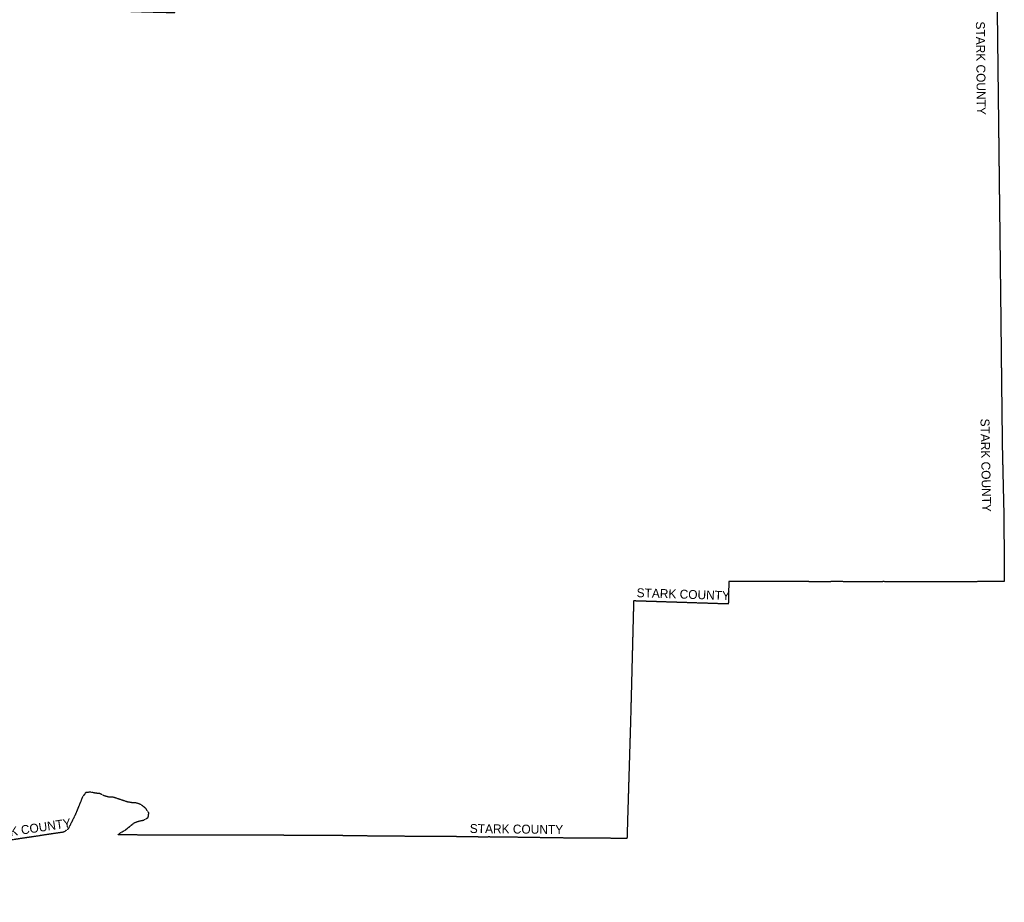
# Model space of a CAD drawing. Header units: feet. Extents: x 2113747 to 2516209, y 960708 to 1356798.
# Tile 2 of 206: x 2249589 to 2360102, y 960708 to 1059731. Entities that reach past the tile are written whole.
import ezdxf

# ---------------------------------------------------------------- set-up
doc = ezdxf.new("R2010")
doc.units = ezdxf.units.FT
doc.header["$LTSCALE"] = 50
doc.header["$MEASUREMENT"] = 0
doc.linetypes.add('OhDOT_USTN3', pattern=[0.22, 0.165, -0.055])
for name, color, linetype in [('0_Xref', 7, 'Continuous'), ('GM_X_Adjacent_County', 251, 'OhDOT_USTN3'), ('GM_X_Adjacent_County_Text', 251, 'Continuous')]:
    doc.layers.add(name, color=color, linetype=linetype)
doc.styles.add('Styledgn030', font='dgn030.shx')

# ---------------------------------------------------------------- blocks, each defined once
blk = doc.blocks.new('POR')
at = {"layer": 'GM_X_Adjacent_County', "flags": 128}
blk.add_lwpolyline([(2346501, 996686), (2346283, 996665), (2345680, 996660), (2344145, 996646), (2344130, 996649), (2344060, 996659), (2344005, 996663), (2343946, 996664), (2343923, 996665), (2343899, 996665), (2343806, 996663), (2343772, 996662), (2343731, 996662), (2343640, 996661), (2343440, 996660), (2343358, 996661), (2343347, 996661), (2343337, 996662), (2343275, 996668), (2343254, 996670), (2343129, 996670), (2342883, 996665), (2342703, 996664), (2342492, 996666), (2342051, 996672), (2342025, 996674), (2342005, 996677), (2341988, 996683), (2338743, 996679), (2335510, 996692), (2333434, 996701), (2332100, 996700), (2329181, 996697), (2329152, 995411), (2329124, 994175), (2326840, 994249), (2326566, 994258), (2323302, 994364), (2318495, 994521), (2318418, 991580), (2318389, 990457), (2318357, 989169), (2318255, 985163), (2318188, 982547), (2318166, 981646), (2318061, 978159), (2317909, 973125), (2317887, 972409), (2317774, 968635), (2317750, 967874), (2315491, 967887), (2314260, 967896), (2311196, 967914), (2309088, 967943), (2307368, 967969), (2304256, 968014), (2303811, 968017), (2303354, 968019), (2303003, 968024), (2302648, 968030), (2302233, 968036), (2301830, 968022), (2300402, 968044), (2300069, 968049), (2297101, 968095), (2296592, 968103), (2292919, 968108), (2288216, 968150), (2287501, 968160), (2286951, 968168), (2285626, 968187), (2280722, 968218), (2272659, 968235), (2270238, 968238), (2265711, 968240), (2264331, 968240), (2260640, 968285), (2260946, 968539), (2261456, 968823), (2262477, 969650), (2262984, 969822), (2263502, 969934), (2264011, 970226), (2264085, 970742), (2263732, 971249), (2263225, 971652), (2263021, 971730), (2262781, 971821), (2262721, 971844), (2262214, 971872), (2261703, 971959), (2260105, 972490), (2259584, 972510), (2259079, 972653), (2258559, 972903), (2258050, 972955), (2257525, 973068), (2256998, 973008), (2256626, 972503), (2255796, 970471), (2255025, 968928), (2254521, 968572), (2253837, 968476), (2253355, 968407), (2252800, 968322), (2251259, 968089), (2245496, 967220), (2243670, 966925), (2240387, 966394), (2235785, 965650), (2235507, 965607), (2232817, 965186), (2232372, 965117), (2231408, 964969), (2231146, 964928), (2230233, 964788), (2224423, 963889), (2224410, 963887), (2223431, 963729), (2220392, 963239), (2216348, 962587), (2213677, 962155), (2211388, 961785), (2205329, 960811), (2204689, 960708), (2204662, 968294), (2204646, 972822), (2204646, 972877), (2204618, 980822), (2204600, 985576), (2204621, 987650), (2204548, 994125), (2204539, 995545), (2204528, 997304), (2204524, 998046), (2204498, 1002246), (2204460, 1006231), (2204446, 1007585), (2204396, 1012421), (2204391, 1012891), (2204405, 1018278), (2204394, 1019758), (2204396, 1020517), (2204379, 1020841), (2204391, 1021803), (2204388, 1022494), (2204388, 1022770), (2204388, 1022837), (2204387, 1023044), (2204303, 1026249), (2204359, 1029499), (2204344, 1030439), (2204262, 1034310), (2204255, 1035776), (2204229, 1040690), (2204199, 1046565), (2204184, 1049044), (2204131, 1055650), (2204109, 1058317), (2204108, 1058407), (2204102, 1059211), (2204097, 1059892), (2204085, 1062073), (2204074, 1062671), (2204592, 1062652), (2205426, 1062621), (2210448, 1062486), (2212077, 1062442), (2214252, 1062298), (2216024, 1062234), (2218716, 1062135), (2224371, 1061928), (2226221, 1061860), (2226856, 1061837), (2228638, 1061772), (2234873, 1061544), (2237828, 1061436), (2239174, 1061390), (2240259, 1061347), (2240479, 1061338), (2245773, 1061157), (2247613, 1061077), (2251064, 1060965), (2252022, 1060939), (2254917, 1060860), (2259350, 1060738), (2259905, 1060723), (2262069, 1060670), (2262468, 1060662), (2262494, 1060660), (2262578, 1060658), (2262905, 1060648), (2263523, 1060622), (2264179, 1060605), (2264764, 1060590), (2266030, 1060558), (2267009, 1060529), (2267105, 1064278), (2267119, 1064405), (2267123, 1064546), (2267218, 1067680), (2267224, 1068546), (2267310, 1072879), (2267407, 1076551), (2267570, 1083741), (2267583, 1084035), (2267594, 1084592), (2267628, 1085890), (2267674, 1087762), (2267760, 1089304), (2267778, 1090418), (2268200, 1090405), (2270733, 1090435), (2271751, 1090471), (2272585, 1090487), (2273842, 1090511), (2274067, 1090515), (2275300, 1090545), (2275354, 1090544), (2275965, 1090561), (2276111, 1090564), (2279737, 1090638), (2280571, 1090646), (2281184, 1090660), (2283974, 1090692), (2287536, 1090733), (2291695, 1090779), (2294190, 1090795), (2294565, 1090800), (2298147, 1090820), (2299145, 1090827), (2299895, 1090831), (2301402, 1090840), (2307056, 1090903), (2313863, 1090917), (2318107, 1090974), (2324108, 1091056), (2326732, 1091091), (2326938, 1091094), (2328615, 1091117), (2328725, 1091118), (2331837, 1091161), (2333216, 1091180), (2335157, 1091206), (2341799, 1091296), (2342697, 1091308), (2345661, 1091348), (2348514, 1091386), (2352195, 1091435), (2355371, 1091477), (2358848, 1091522), (2358880, 1089100), (2358989, 1081862), (2359077, 1075795), (2359100, 1074264), (2359117, 1073113), (2359120, 1072859), (2359123, 1070999), (2359121, 1070553), (2359149, 1069014), (2359151, 1068908), (2359157, 1068672), (2359167, 1068297), (2359175, 1067907), (2359177, 1067589), (2359186, 1066908), (2359192, 1066862), (2359197, 1066642), (2359199, 1066419), (2359201, 1066097), (2359204, 1065780), (2359209, 1065466), (2359220, 1064937), (2359220, 1064806), (2359227, 1064612), (2359227, 1064330), (2359261, 1063309), (2359263, 1063113), (2359267, 1062870), (2359287, 1061492), (2359309, 1060000), (2359372, 1054688), (2359375, 1054438), (2359384, 1053642), (2359405, 1051846), (2359411, 1051373), (2359435, 1049379), (2359498, 1044029), (2359500, 1043884), (2359531, 1041219), (2359561, 1038682), (2359563, 1038569), (2359598, 1035611), (2359633, 1032629), (2359687, 1028035), (2359700, 1026946), (2359745, 1022879), (2359781, 1019525), (2359871, 1011833), (2360041, 1004528), (2360047, 1003475), (2360075, 1000767), (2360086, 1000743), (2360092, 1000724), (2360095, 1000700), (2360092, 1000665), (2360090, 1000651), (2360085, 1000617), (2360080, 1000554), (2360079, 1000500), (2360082, 1000454), (2360084, 1000441), (2360087, 1000429), (2360088, 1000406), (2360088, 1000358), (2360097, 998033), (2360102, 996698), (2359652, 996691), (2358952, 996686), (2358943, 996687), (2358419, 996691), (2358033, 996691), (2357318, 996684), (2357119, 996682), (2357033, 996681), (2356729, 996679), (2356356, 996674), (2355850, 996669), (2355636, 996665), (2355399, 996667), (2355207, 996668), (2354923, 996669), (2354630, 996666), (2354311, 996664), (2353876, 996661), (2353810, 996664), (2353790, 996667), (2353730, 996667), (2353580, 996667), (2353354, 996664), (2353227, 996661), (2352936, 996661), (2352543, 996665), (2351984, 996653), (2350868, 996644), (2350165, 996644), (2349779, 996645), (2349617, 996647), (2349487, 996647), (2349403, 996652), (2349327, 996658), (2349265, 996660), (2349206, 996662), (2349161, 996661), (2349080, 996658), (2348736, 996661), (2347330, 996649), (2347068, 996654), (2346837, 996655), (2346771, 996660), (2346660, 996673), (2346582, 996686), (2346523, 996692), (2346501, 996686)], dxfattribs=at)
at = {"layer": 'GM_X_Adjacent_County_Text', "char_height": 1000, "attachment_point": 7, "line_spacing_factor": 0.8, "style": 'Styledgn030'}
for insert, rotation in [((2356898, 1059527), 270.64355), ((2357413, 1014970), 271.09875), ((2318822, 994934), 358.12387), ((2245037, 967575), 8.53953), ((2300104, 968473), 359.3348)]:
    blk.add_mtext('{\\Fdgn000|c0;\\C256;STARK COUNTY}', dxfattribs=dict(at, insert=insert, rotation=rotation))

msp = doc.modelspace()

# ---------------------------------------------------------------- block references
at = {"layer": '0_Xref'}
msp.add_blockref('POR', (0, 0), dxfattribs=at)

doc.saveas('drawing.dxf')
